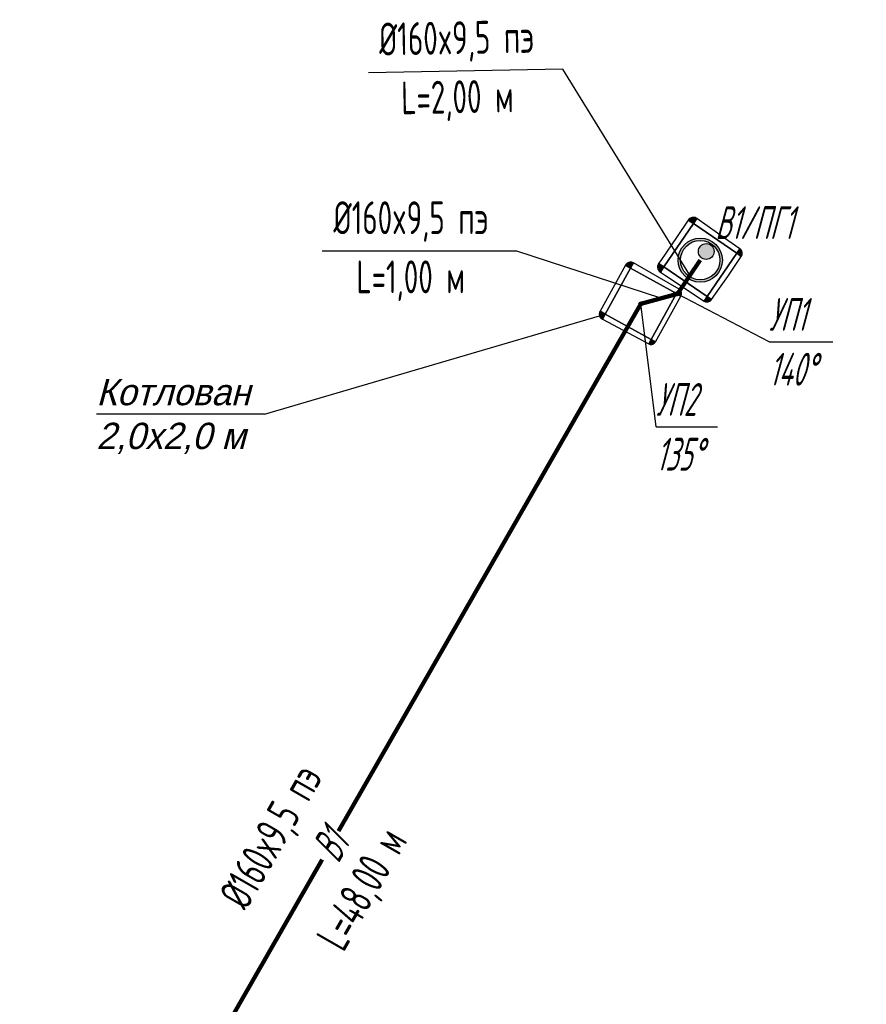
# Model space of a CAD drawing. Header units: millimetres. Extents: x 112608 to 125607, y 18336 to 42202.
# Tile 8 of 8: x 118215 to 118247, y 42164 to 42202. Entities that reach past the tile are written whole.
import ezdxf

# ---------------------------------------------------------------- set-up
doc = ezdxf.new("R2010")
doc.units = ezdxf.units.MM
doc.set_wipeout_variables(frame=1)
for name, color, linetype, lineweight in [('Линии сети', 30, 'Continuous', 30), ('Линии сети - подписи', 30, 'Continuous', 30), ('Сегменты', 30, 'Continuous', 100), ('Сегменты - подписи', 30, 'Continuous', 30), ('Узлы', 30, 'Continuous', 30), ('Узлы - подписи', 28, 'Continuous', 30)]:
    doc.layers.add(name, color=color, linetype=linetype, lineweight=lineweight)
doc.layers.add('Сегменты - элементы продольные', color=7, linetype='Continuous')
doc.layers.add('Структурные линии', color=7, linetype='Continuous')
doc.styles.add('SPDS', font='CS_Gost2304.shx', dxfattribs={"width": 0.8})
doc.styles.add('По умолчанию', font='SPDS.shx', dxfattribs={"width": 0.7, "oblique": 15, "height": 1.25})
doc.styles.add('Подписи узлов', font='SPDS.shx', dxfattribs={"width": 0.7, "oblique": 15, "height": 2.5})

# ---------------------------------------------------------------- blocks, each defined once
blk = doc.blocks.new('A$CAFF50E56')
at = {"color": 0, "linetype": 'ByBlock', "lineweight": -2}
for q in [(1221854.727, 463604.031), (1221835.353, 463600.228)]:
    blk.add_line((1221841.753, 463600.228), q, dxfattribs=at)
at = {"color": 0, "linetype": 'ByBlock', "lineweight": -2, "insert": (1221835.353, 463601.562), "char_height": 1, "attachment_point": 1}
blk.add_mtext('\\W1.00;\\Q15.00;Котлован\\P2,0х2,0 м', dxfattribs=at)
blk = doc.blocks.new('*Колодец внутренним диаметром 1.5 м [c211ca4e-86ca-4649-95ee-f18b9289219f]154')
at = {"linetype": 'Continuous'}
h = blk.add_hatch(color=30, dxfattribs=at)
h.paths.add_polyline_path([(-0.507, -0.67, 1), (0.507, 0.67, 1)])
h.paths.add_polyline_path([(0.452, 0.598, -1), (-0.452, -0.598, -1)], flags=16)
h.paths.add_polyline_path([(0.581, 0.238, -1), (0.219, -0.241, -1)], flags=0)
blk.add_hatch(color=30, dxfattribs=at).paths.add_polyline_path([(0.219, -0.241), (0.227, -0.247), (0.236, -0.253), (0.245, -0.258), (0.254, -0.264), (0.263, -0.269), (0.273, -0.273), (0.282, -0.278), (0.292, -0.281), (0.302, -0.285), (0.312, -0.288), (0.322, -0.291), (0.332, -0.294), (0.342, -0.296), (0.353, -0.298), (0.363, -0.299), (0.373, -0.3), (0.384, -0.301), (0.394, -0.302), (0.405, -0.302), (0.415, -0.301), (0.426, -0.301), (0.436, -0.299), (0.446, -0.298), (0.457, -0.296), (0.467, -0.294), (0.477, -0.292), (0.487, -0.289), (0.497, -0.285), (0.507, -0.282), (0.517, -0.278), (0.526, -0.274), (0.536, -0.269), (0.545, -0.264), (0.554, -0.259), (0.563, -0.254), (0.572, -0.248), (0.58, -0.242), (0.588, -0.235), (0.596, -0.228), (0.604, -0.221), (0.612, -0.214), (0.619, -0.207), (0.626, -0.199), (0.633, -0.191), (0.639, -0.183), (0.645, -0.174), (0.651, -0.165), (0.657, -0.157), (0.662, -0.148), (0.667, -0.138), (0.672, -0.129), (0.676, -0.119), (0.68, -0.11), (0.683, -0.1), (0.687, -0.09), (0.69, -0.08), (0.692, -0.07), (0.694, -0.059), (0.696, -0.049), (0.698, -0.039), (0.699, -0.028), (0.7, -0.018), (0.7, -0.007), (0.7, 0.003), (0.7, 0.014), (0.699, 0.024), (0.698, 0.034), (0.696, 0.045), (0.695, 0.055), (0.692, 0.065), (0.69, 0.075), (0.687, 0.086), (0.684, 0.096), (0.68, 0.105), (0.676, 0.115), (0.672, 0.125), (0.668, 0.134), (0.663, 0.143), (0.657, 0.152), (0.652, 0.161), (0.646, 0.17), (0.64, 0.178), (0.633, 0.187), (0.627, 0.195), (0.62, 0.203), (0.613, 0.21), (0.605, 0.217), (0.597, 0.224), (0.589, 0.231), (0.581, 0.238), (0.573, 0.244), (0.564, 0.25), (0.555, 0.255), (0.546, 0.26), (0.537, 0.265), (0.527, 0.27), (0.518, 0.274), (0.508, 0.278), (0.498, 0.282), (0.488, 0.285), (0.478, 0.288), (0.468, 0.291), (0.458, 0.293), (0.447, 0.295), (0.437, 0.296), (0.427, 0.297), (0.416, 0.298), (0.406, 0.298), (0.395, 0.298), (0.385, 0.298), (0.374, 0.297), (0.364, 0.296), (0.354, 0.295), (0.343, 0.293), (0.333, 0.291), (0.323, 0.288), (0.313, 0.285), (0.303, 0.282), (0.293, 0.279), (0.283, 0.275), (0.274, 0.271), (0.264, 0.266), (0.255, 0.261), (0.246, 0.256), (0.237, 0.25), (0.228, 0.244), (0.22, 0.238), (0.212, 0.232), (0.204, 0.225), (0.196, 0.218), (0.188, 0.211), (0.181, 0.203), (0.174, 0.196), (0.167, 0.188), (0.161, 0.179), (0.155, 0.171), (0.149, 0.162), (0.143, 0.153), (0.138, 0.144), (0.133, 0.135), (0.128, 0.126), (0.124, 0.116), (0.12, 0.106), (0.117, 0.097), (0.113, 0.087), (0.11, 0.077), (0.108, 0.066), (0.106, 0.056), (0.104, 0.046), (0.102, 0.035), (0.101, 0.025), (0.1, 0.015), (0.1, 0.004), (0.1, -0.006), (0.1, -0.017), (0.101, -0.027), (0.102, -0.038), (0.104, -0.048), (0.105, -0.058), (0.108, -0.069), (0.11, -0.079), (0.113, -0.089), (0.116, -0.099), (0.12, -0.109), (0.124, -0.118), (0.128, -0.128), (0.132, -0.137), (0.137, -0.147), (0.143, -0.156), (0.148, -0.165), (0.154, -0.173), (0.16, -0.182), (0.166, -0.19), (0.173, -0.198), (0.18, -0.206), (0.187, -0.213), (0.195, -0.221), (0.203, -0.228), (0.211, -0.234)])
at = {"color": 30, "linetype": 'Continuous'}
for centre, radius in [((0, 0), 0.84), ((0, 0), 0.75), ((0.4, -0.002), 0.3)]:
    blk.add_circle(centre, radius, dxfattribs=at)
blk = doc.blocks.new('A$C70DB62E4')
at = {"color": 0, "linetype": 'ByBlock', "lineweight": -2}
for q in [(1221857.477, 463604.807), (1221863.397, 463602.974)]:
    blk.add_line((1221860.969, 463602.974), q, dxfattribs=at)
at = {"color": 0, "linetype": 'ByBlock', "lineweight": -2, "insert": (1221860.969, 463604.641), "char_height": 1.25, "attachment_point": 1, "style": 'Подписи узлов'}
blk.add_mtext('\\W0.70;\\Q15.00;УП1\\P140°', dxfattribs=at)
blk = doc.blocks.new('*Угол поворота [e2afe987-e4a5-4e6d-9552-8711103c3f5b]156')
at = {"linetype": 'Continuous'}
blk.add_hatch(color=30, dxfattribs=at).paths.add_polyline_path([(0.075, 0, 1), (-0.075, 0, 1)])
at = {"color": 30, "linetype": 'Continuous'}
blk.add_circle((0, 0), 0.075, dxfattribs=at)
blk = doc.blocks.new('A$C87A8A66F')
at = {"color": 0, "linetype": 'ByBlock', "lineweight": -2}
for q in [(1221856.087, 463604.421), (1221859.007, 463599.74)]:
    blk.add_line((1221856.667, 463599.74), q, dxfattribs=at)
at = {"color": 0, "linetype": 'ByBlock', "lineweight": -2, "insert": (1221856.667, 463601.406), "char_height": 1.25, "attachment_point": 1, "style": 'Подписи узлов'}
blk.add_mtext('\\W0.70;\\Q15.00;УП2\\P135°', dxfattribs=at)

msp = doc.modelspace()

# ---------------------------------------------------------------- linework, layer by layer
at = {"layer": 'Линии сети', "color": 18, "linetype": 'Continuous', "lineweight": 30, "true_color": 0x000000, "flags": 128}
for points in [[(118241.001, 42192.539), (118240.128, 42191.26)], [(118240.128, 42191.26), (118238.737, 42190.874)], [(118238.737, 42190.874), (118215.083, 42149.661)]]:
    msp.add_lwpolyline(points, dxfattribs=at)
at = {"layer": 'Сегменты', "color": 18, "linetype": 'Continuous', "lineweight": 100, "true_color": 0x000000, "flags": 128}
for points in [[(118241.001, 42192.539), (118240.128, 42191.26)], [(118240.128, 42191.26), (118238.737, 42190.874)], [(118238.737, 42190.874), (118215.083, 42149.661)]]:
    msp.add_lwpolyline(points, dxfattribs=at)
at = {"layer": 'Сегменты - подписи', "color": 18, "true_color": 0x000000, "flags": 128}
for points in [[(118240.608, 42191.963), (118235.772, 42199.81), (118228.364, 42199.666)], [(118239.502, 42191.087), (118234.012, 42192.881), (118226.602, 42192.881)]]:
    msp.add_lwpolyline(points, dxfattribs=at)
at = {"layer": 'Сегменты - элементы продольные', "color": 18, "linetype": 'Continuous', "lineweight": -3, "true_color": 0x000000, "flags": 128}
for points in [[(118241.001, 42192.539), (118240.128, 42191.26)], [(118240.128, 42191.26), (118238.737, 42190.874)], [(118238.737, 42190.874), (118215.083, 42149.661)]]:
    msp.add_lwpolyline(points, dxfattribs=at)
at = {"layer": 'Структурные линии', "color": 18, "linetype": 'Continuous', "lineweight": -3, "true_color": 0x000000}
for points in [[(118241.431, 42191.034, 239.438), (118241.733, 42191.47, 239.476), (118242.045, 42191.919, 239.516), (118242.564, 42192.682, 239.5), (118242.58, 42192.711, 239.5), (118242.592, 42192.742, 239.5), (118242.599, 42192.774, 239.5), (118242.6, 42192.807, 239.501), (118242.597, 42192.839, 239.502), (118242.589, 42192.871, 239.503), (118242.575, 42192.901, 239.505), (118242.557, 42192.929, 239.507), (118242.535, 42192.954, 239.509), (118242.519, 42192.967, 239.511), (118242.51, 42192.974, 239.511), (118242.051, 42193.291, 239.539), (118240.872, 42194.123, 239.754), (118240.84, 42194.141, 239.76), (118240.806, 42194.155, 239.765), (118240.77, 42194.163, 239.77), (118240.733, 42194.165, 239.775), (118240.696, 42194.162, 239.779), (118240.66, 42194.152, 239.783), (118240.625, 42194.137, 239.786), (118240.594, 42194.117, 239.788), (118240.566, 42194.092, 239.79), (118240.543, 42194.063, 239.79), (118240.115, 42193.437, 239.792), (118239.497, 42192.529, 239.773), (118239.416, 42192.411, 239.772), (118239.398, 42192.378, 239.771), (118239.385, 42192.344, 239.77), (118239.377, 42192.307, 239.767), (118239.376, 42192.27, 239.764), (118239.38, 42192.234, 239.76), (118239.39, 42192.198, 239.756), (118239.406, 42192.165, 239.751), (118239.426, 42192.134, 239.745), (118239.451, 42192.107, 239.74), (118239.48, 42192.085, 239.734), (118239.683, 42191.951, 239.697), (118241.148, 42190.981, 239.441), (118241.163, 42190.973, 239.438), (118241.176, 42190.965, 239.437), (118241.206, 42190.954, 239.435), (118241.237, 42190.948, 239.434), (118241.269, 42190.946, 239.433), (118241.301, 42190.95, 239.433), (118241.331, 42190.958, 239.433), (118241.36, 42190.971, 239.433), (118241.387, 42190.988, 239.434), (118241.411, 42191.01, 239.436)], [(118240.74, 42193.929, 237.406), (118240.543, 42194.063, 239.79), (118240.115, 42193.437, 239.792), (118239.497, 42192.529, 239.773), (118239.416, 42192.411, 239.772), (118239.612, 42192.277, 237.406)], [(118241.263, 42191.149, 237.406), (118242.391, 42192.801, 237.406), (118240.74, 42193.929, 237.406), (118239.612, 42192.277, 237.406)], [(118240.74, 42193.929, 237.406), (118240.566, 42194.092, 239.79), (118240.543, 42194.063, 239.79)], [(118240.74, 42193.929, 237.406), (118240.594, 42194.117, 239.788), (118240.566, 42194.092, 239.79)], [(118240.74, 42193.929, 237.406), (118240.625, 42194.137, 239.786), (118240.594, 42194.117, 239.788)], [(118240.74, 42193.929, 237.406), (118240.66, 42194.152, 239.783), (118240.625, 42194.137, 239.786)], [(118240.74, 42193.929, 237.406), (118240.696, 42194.162, 239.779), (118240.66, 42194.152, 239.783)], [(118240.74, 42193.929, 237.406), (118240.733, 42194.165, 239.775), (118240.696, 42194.162, 239.779)], [(118240.74, 42193.929, 237.406), (118240.77, 42194.163, 239.77), (118240.733, 42194.165, 239.775)], [(118240.74, 42193.929, 237.406), (118240.806, 42194.155, 239.765), (118240.77, 42194.163, 239.77)], [(118240.74, 42193.929, 237.406), (118240.84, 42194.141, 239.76), (118240.806, 42194.155, 239.765)], [(118240.74, 42193.929, 237.406), (118240.872, 42194.123, 239.754), (118240.84, 42194.141, 239.76)], [(118242.391, 42192.801, 237.406), (118242.51, 42192.974, 239.511), (118242.051, 42193.291, 239.539), (118240.872, 42194.123, 239.754), (118240.74, 42193.929, 237.406)], [(118241.263, 42191.149, 237.406), (118241.431, 42191.034, 239.438), (118241.733, 42191.47, 239.476), (118242.045, 42191.919, 239.516), (118242.564, 42192.682, 239.5), (118242.391, 42192.801, 237.406)], [(118242.391, 42192.801, 237.406), (118242.535, 42192.954, 239.509), (118242.519, 42192.967, 239.511), (118242.51, 42192.974, 239.511)], [(118242.391, 42192.801, 237.406), (118242.557, 42192.929, 239.507), (118242.535, 42192.954, 239.509)], [(118242.391, 42192.801, 237.406), (118242.575, 42192.901, 239.505), (118242.557, 42192.929, 239.507)], [(118242.391, 42192.801, 237.406), (118242.589, 42192.871, 239.503), (118242.575, 42192.901, 239.505)], [(118242.391, 42192.801, 237.406), (118242.597, 42192.839, 239.502), (118242.589, 42192.871, 239.503)], [(118242.391, 42192.801, 237.406), (118242.6, 42192.807, 239.501), (118242.597, 42192.839, 239.502)], [(118242.391, 42192.801, 237.406), (118242.599, 42192.774, 239.5), (118242.6, 42192.807, 239.501)], [(118242.391, 42192.801, 237.406), (118242.564, 42192.682, 239.5), (118242.58, 42192.711, 239.5)], [(118242.391, 42192.801, 237.406), (118242.58, 42192.711, 239.5), (118242.592, 42192.742, 239.5)], [(118242.391, 42192.801, 237.406), (118242.592, 42192.742, 239.5), (118242.599, 42192.774, 239.5)], [(118239.29, 42189.425, 239.512), (118240.055, 42190.799, 239.545), (118240.264, 42191.172, 239.558), (118240.276, 42191.199, 239.559), (118240.284, 42191.228, 239.561), (118240.288, 42191.258, 239.563), (118240.287, 42191.288, 239.566), (118240.281, 42191.318, 239.57), (118240.271, 42191.346, 239.574), (118240.257, 42191.373, 239.578), (118240.238, 42191.397, 239.582), (118240.216, 42191.417, 239.587), (118240.191, 42191.435, 239.591), (118239.773, 42191.674, 239.661), (118238.456, 42192.43, 239.891), (118238.424, 42192.445, 239.897), (118238.39, 42192.455, 239.902), (118238.355, 42192.46, 239.906), (118238.319, 42192.458, 239.911), (118238.284, 42192.452, 239.914), (118238.251, 42192.439, 239.917), (118238.22, 42192.422, 239.919), (118238.192, 42192.4, 239.921), (118238.168, 42192.374, 239.921), (118238.148, 42192.344, 239.921), (118237.183, 42190.592, 239.877), (118237.168, 42190.56, 239.876), (118237.159, 42190.527, 239.874), (118237.156, 42190.492, 239.871), (118237.158, 42190.457, 239.868), (118237.165, 42190.423, 239.864), (118237.177, 42190.391, 239.859), (118237.195, 42190.361, 239.854), (118237.217, 42190.334, 239.849), (118237.243, 42190.311, 239.844), (118237.272, 42190.293, 239.838), (118239.036, 42189.35, 239.536), (118239.063, 42189.338, 239.531), (118239.092, 42189.331, 239.527), (118239.121, 42189.328, 239.523), (118239.15, 42189.329, 239.52), (118239.179, 42189.335, 239.517), (118239.206, 42189.346, 239.515), (118239.232, 42189.361, 239.513), (118239.255, 42189.379, 239.512), (118239.274, 42189.4, 239.511)], [(118238.347, 42192.234, 237.648), (118238.148, 42192.344, 239.921), (118237.183, 42190.592, 239.877), (118237.378, 42190.484, 237.648)], [(118238.347, 42192.234, 237.648), (118238.168, 42192.374, 239.921), (118238.148, 42192.344, 239.921)], [(118238.347, 42192.234, 237.648), (118238.192, 42192.4, 239.921), (118238.168, 42192.374, 239.921)], [(118238.347, 42192.234, 237.648), (118238.22, 42192.422, 239.919), (118238.192, 42192.4, 239.921)], [(118238.347, 42192.234, 237.648), (118238.251, 42192.439, 239.917), (118238.22, 42192.422, 239.919)], [(118238.347, 42192.234, 237.648), (118238.284, 42192.452, 239.914), (118238.251, 42192.439, 239.917)], [(118238.347, 42192.234, 237.648), (118238.319, 42192.458, 239.911), (118238.284, 42192.452, 239.914)], [(118238.347, 42192.234, 237.648), (118238.355, 42192.46, 239.906), (118238.319, 42192.458, 239.911)], [(118238.347, 42192.234, 237.648), (118238.39, 42192.455, 239.902), (118238.355, 42192.46, 239.906)], [(118238.347, 42192.234, 237.648), (118238.424, 42192.445, 239.897), (118238.39, 42192.455, 239.902)], [(118238.347, 42192.234, 237.648), (118238.456, 42192.43, 239.891), (118238.424, 42192.445, 239.897)], [(118240.097, 42191.265, 237.648), (118240.191, 42191.435, 239.591), (118239.773, 42191.674, 239.661), (118238.456, 42192.43, 239.891), (118238.347, 42192.234, 237.648)], [(118239.612, 42192.277, 237.406), (118239.385, 42192.344, 239.77), (118239.377, 42192.307, 239.767)], [(118239.612, 42192.277, 237.406), (118239.398, 42192.378, 239.771), (118239.385, 42192.344, 239.77)], [(118239.612, 42192.277, 237.406), (118239.416, 42192.411, 239.772), (118239.398, 42192.378, 239.771)], [(118239.127, 42189.515, 237.648), (118240.097, 42191.265, 237.648), (118238.347, 42192.234, 237.648), (118237.378, 42190.484, 237.648)], [(118239.612, 42192.277, 237.406), (118239.377, 42192.307, 239.767), (118239.376, 42192.27, 239.764)], [(118239.612, 42192.277, 237.406), (118239.376, 42192.27, 239.764), (118239.38, 42192.234, 239.76)], [(118239.612, 42192.277, 237.406), (118239.38, 42192.234, 239.76), (118239.39, 42192.198, 239.756)], [(118239.612, 42192.277, 237.406), (118239.39, 42192.198, 239.756), (118239.406, 42192.165, 239.751)], [(118239.612, 42192.277, 237.406), (118239.406, 42192.165, 239.751), (118239.426, 42192.134, 239.745)], [(118239.612, 42192.277, 237.406), (118239.426, 42192.134, 239.745), (118239.451, 42192.107, 239.74)], [(118239.612, 42192.277, 237.406), (118239.451, 42192.107, 239.74), (118239.48, 42192.085, 239.734)], [(118239.612, 42192.277, 237.406), (118239.48, 42192.085, 239.734), (118239.683, 42191.951, 239.697), (118241.148, 42190.981, 239.441), (118241.263, 42191.149, 237.406)], [(118239.127, 42189.515, 237.648), (118239.29, 42189.425, 239.512), (118240.055, 42190.799, 239.545), (118240.264, 42191.172, 239.558), (118240.097, 42191.265, 237.648)], [(118240.097, 42191.265, 237.648), (118240.216, 42191.417, 239.587), (118240.191, 42191.435, 239.591)], [(118240.097, 42191.265, 237.648), (118240.238, 42191.397, 239.582), (118240.216, 42191.417, 239.587)], [(118240.097, 42191.265, 237.648), (118240.257, 42191.373, 239.578), (118240.238, 42191.397, 239.582)], [(118240.097, 42191.265, 237.648), (118240.271, 42191.346, 239.574), (118240.257, 42191.373, 239.578)], [(118240.097, 42191.265, 237.648), (118240.281, 42191.318, 239.57), (118240.271, 42191.346, 239.574)], [(118240.097, 42191.265, 237.648), (118240.287, 42191.288, 239.566), (118240.281, 42191.318, 239.57)], [(118240.097, 42191.265, 237.648), (118240.288, 42191.258, 239.563), (118240.287, 42191.288, 239.566)], [(118240.097, 42191.265, 237.648), (118240.264, 42191.172, 239.558), (118240.276, 42191.199, 239.559)], [(118240.097, 42191.265, 237.648), (118240.276, 42191.199, 239.559), (118240.284, 42191.228, 239.561)], [(118240.097, 42191.265, 237.648), (118240.284, 42191.228, 239.561), (118240.288, 42191.258, 239.563)], [(118241.263, 42191.149, 237.406), (118241.148, 42190.981, 239.441), (118241.163, 42190.973, 239.438), (118241.176, 42190.965, 239.437)], [(118241.263, 42191.149, 237.406), (118241.176, 42190.965, 239.437), (118241.206, 42190.954, 239.435)], [(118241.263, 42191.149, 237.406), (118241.206, 42190.954, 239.435), (118241.237, 42190.948, 239.434)], [(118241.263, 42191.149, 237.406), (118241.237, 42190.948, 239.434), (118241.269, 42190.946, 239.433)], [(118241.263, 42191.149, 237.406), (118241.269, 42190.946, 239.433), (118241.301, 42190.95, 239.433)], [(118241.263, 42191.149, 237.406), (118241.301, 42190.95, 239.433), (118241.331, 42190.958, 239.433)], [(118241.263, 42191.149, 237.406), (118241.331, 42190.958, 239.433), (118241.36, 42190.971, 239.433)], [(118241.263, 42191.149, 237.406), (118241.36, 42190.971, 239.433), (118241.387, 42190.988, 239.434)], [(118241.263, 42191.149, 237.406), (118241.387, 42190.988, 239.434), (118241.411, 42191.01, 239.436)], [(118241.263, 42191.149, 237.406), (118241.411, 42191.01, 239.436), (118241.431, 42191.034, 239.438)], [(118237.378, 42190.484, 237.648), (118237.159, 42190.527, 239.874), (118237.156, 42190.492, 239.871)], [(118237.378, 42190.484, 237.648), (118237.156, 42190.492, 239.871), (118237.158, 42190.457, 239.868)], [(118237.378, 42190.484, 237.648), (118237.158, 42190.457, 239.868), (118237.165, 42190.423, 239.864)], [(118237.378, 42190.484, 237.648), (118237.168, 42190.56, 239.876), (118237.159, 42190.527, 239.874)], [(118237.378, 42190.484, 237.648), (118237.165, 42190.423, 239.864), (118237.177, 42190.391, 239.859)], [(118237.378, 42190.484, 237.648), (118237.183, 42190.592, 239.877), (118237.168, 42190.56, 239.876)], [(118237.378, 42190.484, 237.648), (118237.177, 42190.391, 239.859), (118237.195, 42190.361, 239.854)], [(118237.378, 42190.484, 237.648), (118237.195, 42190.361, 239.854), (118237.217, 42190.334, 239.849)], [(118237.378, 42190.484, 237.648), (118237.217, 42190.334, 239.849), (118237.243, 42190.311, 239.844)], [(118237.378, 42190.484, 237.648), (118237.243, 42190.311, 239.844), (118237.272, 42190.293, 239.838)], [(118237.378, 42190.484, 237.648), (118237.272, 42190.293, 239.838), (118239.036, 42189.35, 239.536), (118239.127, 42189.515, 237.648)], [(118239.127, 42189.515, 237.648), (118239.036, 42189.35, 239.536), (118239.063, 42189.338, 239.531)], [(118239.127, 42189.515, 237.648), (118239.063, 42189.338, 239.531), (118239.092, 42189.331, 239.527)], [(118239.127, 42189.515, 237.648), (118239.092, 42189.331, 239.527), (118239.121, 42189.328, 239.523)], [(118239.127, 42189.515, 237.648), (118239.121, 42189.328, 239.523), (118239.15, 42189.329, 239.52)], [(118239.127, 42189.515, 237.648), (118239.15, 42189.329, 239.52), (118239.179, 42189.335, 239.517)], [(118239.127, 42189.515, 237.648), (118239.179, 42189.335, 239.517), (118239.206, 42189.346, 239.515)], [(118239.127, 42189.515, 237.648), (118239.206, 42189.346, 239.515), (118239.232, 42189.361, 239.513)], [(118239.127, 42189.515, 237.648), (118239.232, 42189.361, 239.513), (118239.255, 42189.379, 239.512)], [(118239.127, 42189.515, 237.648), (118239.255, 42189.379, 239.512), (118239.274, 42189.4, 239.511)], [(118239.127, 42189.515, 237.648), (118239.274, 42189.4, 239.511), (118239.29, 42189.425, 239.512)]]:
    msp.add_polyline3d(points, close=True, dxfattribs=at)

# ---------------------------------------------------------------- block references
at = {"color": 18, "true_color": 0x000000}
msp.add_blockref('A$CAFF50E56', (-1103617.35, -421413.546), dxfattribs=at)
at = {"layer": 'Узлы - подписи', "color": 18, "true_color": 0x000000}
msp.add_blockref('A$C87A8A66F', (-1103617.35, -421413.546), dxfattribs=at)

# ---------------------------------------------------------------- texts
at = {"layer": 'Сегменты - подписи', "color": 18, "true_color": 0x000000, "char_height": 1.25, "attachment_point": 5, "style": 'SPDS'}
for s, insert, rotation in [('%%c160x9,5 пэ', (118231.711, 42200.856), 1.1124), ('L=2,00 м', (118231.755, 42198.607), 1.1124), ('%%c160x9,5 пэ', (118229.972, 42194.006), 0), ('L=1,00 м', (118229.972, 42191.756), 0), ('%%c160x9,5 пэ', (118224.76, 42170.539), 60.1468), ('L=48,00 м', (118228.229, 42168.548), 60.1468)]:
    msp.add_mtext(s, dxfattribs=dict(at, insert=insert, rotation=rotation))
at = {"layer": 'Узлы - подписи', "color": 18, "true_color": 0x000000, "insert": (118241.574, 42193.341), "char_height": 1.25, "attachment_point": 7, "style": 'Подписи узлов'}
msp.add_mtext('В1/ПГ1', dxfattribs=at)

# ---------------------------------------------------------------- next in the draw order: block references
at = {"layer": 'Узлы', "color": 18, "true_color": 0x000000}
for name, p, rotation in [('*Колодец внутренним диаметром 1.5 м [c211ca4e-86ca-4649-95ee-f18b9289219f]154', (118241.001, 42192.539), 55.66461422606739), ('*Угол поворота [e2afe987-e4a5-4e6d-9552-8711103c3f5b]156', (118238.737, 42190.874), 240.3524444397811)]:
    msp.add_blockref(name, p, dxfattribs=dict(at, rotation=rotation))

# ---------------------------------------------------------------- next in the draw order: texts
at = {"layer": 'Линии сети - подписи', "color": 18, "true_color": 0x000000, "insert": (118226.91, 42170.268), "char_height": 1.25, "attachment_point": 5, "rotation": 60.1468, "style": 'По умолчанию', "bg_fill": 3, "box_fill_scale": 1, "bg_fill_color": 1, "bg_fill_transparency": 0}
msp.add_mtext('В1', dxfattribs=at)

# ---------------------------------------------------------------- next in the draw order: block references
at = {"layer": 'Узлы - подписи', "color": 18, "true_color": 0x000000}
msp.add_blockref('A$C70DB62E4', (-1103617.35, -421413.546), dxfattribs=at)

# ---------------------------------------------------------------- next in the draw order: block references
at = {"layer": 'Узлы', "color": 18, "true_color": 0x000000, "rotation": 55.66461422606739}
msp.add_blockref('*Угол поворота [e2afe987-e4a5-4e6d-9552-8711103c3f5b]156', (118240.128, 42191.26), dxfattribs=at)

doc.saveas('drawing.dxf')
